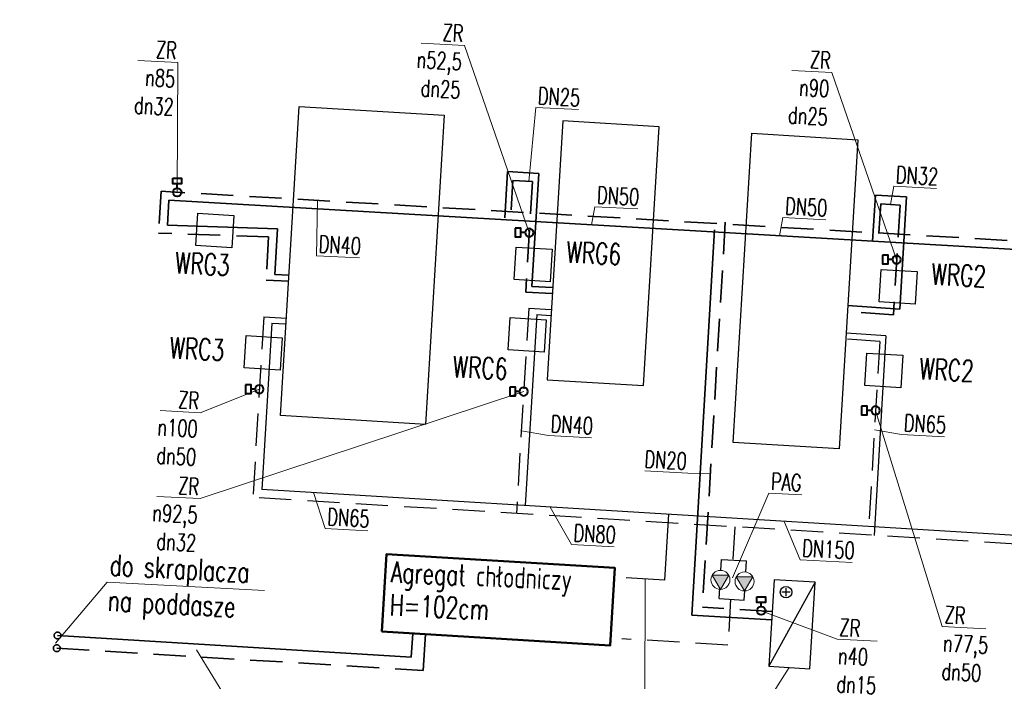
# Model space of a CAD drawing. Header units: centimetres. Extents: x -23924 to 38343, y -27758 to 22869.
# Tile 33 of 256: x -2572 to -1411, y -22128 to -21347. Entities that reach past the tile are written whole.
import ezdxf
from ezdxf import colors
from ezdxf.entities.mleader import LeaderData, LeaderLine
from ezdxf.enums import TextEntityAlignment as Align
from ezdxf.math import Vec2, Vec3

# ---------------------------------------------------------------- set-up
doc = ezdxf.new("R2010")
doc.units = ezdxf.units.CM
doc.linetypes.add('IS-DASHED', pattern=[19.05, 12.7, -6.35])
for name, color, linetype, lineweight in [('IS-armatura CT', 7, 'Continuous', 40), ('IS-centrale', 7, 'Continuous', 30), ('IS-ch-powrot', 122, 'IS-DASHED', 30), ('IS-ch-zasilanie', 132, 'Continuous', 30), ('IS-ch-średnice', 7, 'Continuous', 15), ('IS-co-opis', 7, 'Continuous', 20), ('IS-ct-powrót', 30, 'IS-DASHED', 35), ('IS-ct-zasilanie', 20, 'Continuous', 35), ('IS-CT-średnice', 7, 'Continuous', 15), ('IS-freon', 202, 'Continuous', 35), ('IS-kanalizacja-sanitarna-armatura', 7, 'Continuous', 13)]:
    doc.layers.add(name, color=color, linetype=linetype, lineweight=lineweight)
doc.layers.add('IS-pomoc', color=255, linetype='Continuous', lineweight=0, plot=False)
doc.styles.add('IS', font='simplex.shx', dxfattribs={"width": 0.7})

# ---------------------------------------------------------------- blocks, each defined once
blk = doc.blocks.new('_None')
blk = doc.blocks.new('IS-pompa')
at = {"linetype": 'ByBlock', "lineweight": -2}
blk.add_hatch(color=0, dxfattribs=at).paths.add_polyline_path([(0, 8), (-6.93, -4), (6.93, -4)])
at = {"color": 0, "linetype": 'ByBlock', "lineweight": -2}
blk.add_lwpolyline([(0, 8), (-6.93, -4), (6.93, -4)], close=True, dxfattribs=at)
blk.add_circle((0, 0), 8, dxfattribs=at)
blk = doc.blocks.new('A$C2694125A')
at = {"layer": 'IS-armatura CT', "color": 7, "linetype": 'Continuous', "ltscale": 0.2}
blk.add_line((0, 9.8), (0, 19.6), dxfattribs=at)
blk.add_lwpolyline([(-10.3, 33.1), (10.3, 33.1), (10.3, 19.6), (-10.3, 19.6)], close=True, dxfattribs=at)
blk.add_circle((0, 0), 9.82, dxfattribs=at)

msp = doc.modelspace()

# ---------------------------------------------------------------- linework, layer by layer
at = {"layer": 'IS-centrale'}
for p, q in [((-1634.02, -22011.07), (-1688.6, -22110.26)), ((-1663.45, -22022.79), (-1673.09, -22022.79)), ((-1668.27, -22027.61), (-1668.27, -22017.97))]:
    msp.add_line(p, q, dxfattribs=at)
for points in [[(-2242.59, -21449.86), (-2071.45, -21460.29), (-2093.69, -21825.04), (-2264.82, -21814.61)], [(-1817.85, -21473.79), (-1931.66, -21466.85), (-1950.28, -21772.24), (-1836.47, -21779.18)], [(-1708.54, -21481.41), (-1583.42, -21489.04), (-1605.66, -21853.79), (-1730.78, -21846.17)], [(-2362.28, -21575.72), (-2319.91, -21578.33), (-2322.26, -21616.64), (-2364.64, -21614.03)], [(-1986.51, -21615.71), (-1944.14, -21618.32), (-1946.49, -21656.63), (-1988.87, -21654.02)], [(-1556.02, -21641.99), (-1513.65, -21644.59), (-1516, -21682.91), (-1558.38, -21680.3)], [(-1993.78, -21698.81), (-1951.4, -21701.42), (-1953.76, -21739.74), (-1996.14, -21737.13)], [(-2305.17, -21720.02), (-2262.79, -21722.63), (-2265.15, -21760.95), (-2307.53, -21758.34)], [(-1572.88, -21740.74), (-1530.51, -21743.35), (-1532.86, -21781.66), (-1575.24, -21779.05)], [(-1634.02, -22011.07), (-1682.37, -22008.13), (-1688.6, -22110.26), (-1640.24, -22113.21)]]:
    msp.add_lwpolyline(points, close=True, dxfattribs=at)
at = {"layer": 'IS-centrale', "color": 1, "lineweight": 50, "true_color": 0xec0100}
msp.add_lwpolyline([(-2145.17, -22069.18), (-1875.67, -22085.61), (-1870.1, -21994.28), (-2139.6, -21977.85)], close=True, dxfattribs=at)
at = {"layer": 'IS-centrale'}
msp.add_circle((-1668.27, -22022.79), 6.82, dxfattribs=at)
at = {"layer": 'IS-ch-powrot', "ltscale": 3}
for p, q in [((-2284.43, -21698.05), (-2297.29, -21911.11)), ((-2284.43, -21698.05), (-2257.8, -21699.41)), ((-1971.85, -21687.91), (-1986.47, -21930.06)), ((-1971.85, -21687.91), (-1945.22, -21689.27)), ((-1557.81, -21727.02), (-1597.76, -21724.29)), ((-1557.81, -21727.02), (-1571.37, -21955.37)), ((-1054.05, -21986.91), (-2297.29, -21911.11)), ((-1728.63, -21945.78), (-1730.95, -21985)), ((-1745.1, -21997.14), (-1744.31, -21984.19)), ((-1744.31, -21984.19), (-1714.87, -21985.98)), ((-1715.67, -21999.13), (-1714.87, -21985.98)), ((-1747.13, -22030.45), (-1746.39, -22018.3)), ((-1717.69, -22032.24), (-1717, -22020.98)), ((-1747.13, -22030.45), (-1717.69, -22032.24)), ((-1733.7, -22031.27), (-1736.9, -22085.28)), ((-1736.9, -22085.28), (-1862.22, -22077.85))]:
    msp.add_line(p, q, dxfattribs=at)
at = {"layer": 'IS-ch-zasilanie'}
for p, q in [((-1962.29, -21695.41), (-1975.89, -21920.69)), ((-1962.29, -21695.41), (-1945.65, -21696.26)), ((-2274.86, -21705.54), (-2286.71, -21901.74)), ((-2274.86, -21705.54), (-2258.23, -21706.4)), ((-1550.42, -21720.51), (-1597.33, -21717.3)), ((-1550.42, -21720.51), (-1564.38, -21955.8)), ((-1046.47, -21977.35), (-2286.71, -21901.74)), ((-1806.96, -21930.99), (-1811.55, -22008.48)), ((-1811.55, -22008.48), (-1857.08, -22005.78))]:
    msp.add_line(p, q, dxfattribs=at)
at = {"layer": 'IS-ct-powrót', "ltscale": 3}
for p, q in [((-1990.47, -21537.14), (-1992.57, -21571.62)), ((-1967.6, -21538.53), (-1990.47, -21537.14)), ((-1967.6, -21538.53), (-1975.47, -21668.9)), ((-2405.65, -21549.95), (-2408.63, -21599.27)), ((-1179.38, -21621.2), (-2405.65, -21549.95)), ((-1556.57, -21564.73), (-1558.67, -21599.22)), ((-1533.7, -21566.13), (-1556.57, -21564.73)), ((-1533.7, -21566.13), (-1541.52, -21695.53)), ((-1740.01, -21586.22), (-1766.94, -22040.71)), ((-2278.7, -21603.68), (-2408.63, -21599.27)), ((-2278.7, -21603.68), (-2281.78, -21654.65)), ((-2281.78, -21654.65), (-2255.15, -21656.02)), ((-1975.47, -21668.9), (-1944.08, -21670.51)), ((-1541.52, -21695.53), (-1595.78, -21691.81)), ((-1684.66, -22045.59), (-1766.94, -22040.71))]:
    msp.add_line(p, q, dxfattribs=at)
at = {"layer": 'IS-ct-zasilanie'}
for p, q in [((-1996.84, -21526.73), (-2000.16, -21581.18)), ((-1960.01, -21528.98), (-1996.84, -21526.73)), ((-1960.01, -21528.98), (-1968.06, -21662.27)), ((-1562.95, -21554.32), (-1566.27, -21608.78)), ((-1526.11, -21556.57), (-1562.95, -21554.32)), ((-1526.11, -21556.57), (-1534.11, -21689.02)), ((-2396.27, -21560.54), (-2398.04, -21589.9)), ((-1186.98, -21630.75), (-2396.27, -21560.54)), ((-2268.12, -21594.3), (-2398.04, -21589.9)), ((-2268.12, -21594.3), (-2271.37, -21648.18)), ((-1752.53, -21595.47), (-1779.46, -22049.98)), ((-2271.37, -21648.18), (-2254.73, -21649.03)), ((-1968.06, -21662.27), (-1943.65, -21663.53)), ((-1534.11, -21689.02), (-1595.36, -21684.83)), ((-1685.27, -22055.57), (-1779.46, -22049.98))]:
    msp.add_line(p, q, dxfattribs=at)
at = {"layer": 'IS-freon'}
for p, q in [((-2527.71, -22073.98), (-2110.49, -22099.41)), ((-2110.49, -22099.41), (-2108.78, -22071.4))]:
    msp.add_line(p, q, dxfattribs=at)
at = {"layer": 'IS-freon', "ltscale": 3}
msp.add_line((-2096.43, -22115.3), (-2093.81, -22072.31), dxfattribs=at)
at = {"layer": 'IS-freon', "linetype": 'IS-DASHED', "ltscale": 3}
msp.add_line((-2528.63, -22088.95), (-2096.43, -22115.3), dxfattribs=at)
for centre in [(-2527.71, -22073.98), (-2528.63, -22088.95)]:
    msp.add_circle(centre, 4, dxfattribs=at)

# ---------------------------------------------------------------- block references
at = {"layer": 'IS-kanalizacja-sanitarna-armatura', "xscale": 1.4, "yscale": 1.4, "zscale": 1.4, "rotation": 180}
for p in [(-1745.68, -22008.32), (-1717.25, -22010.21)]:
    msp.add_blockref('IS-pompa', p, dxfattribs=at)
at = {"layer": 'IS-pomoc', "xscale": 0.5, "yscale": 0.5, "zscale": 0.5}
for p in [(-2386.51, -21551.07), (-1697.62, -22044.82)]:
    msp.add_blockref('A$C2694125A', p, dxfattribs=at)
at = {"layer": 'IS-pomoc', "xscale": -0.5, "yscale": 0.5, "zscale": 0.5, "rotation": 90}
for p in [(-1971.23, -21598.69), (-1537.9, -21630.52), (-2289.58, -21783.45), (-1977.78, -21786.17), (-1562.65, -21808.47)]:
    msp.add_blockref('A$C2694125A', p, dxfattribs=at)

# ---------------------------------------------------------------- texts
at = {"layer": 'IS-co-opis', "style": 'IS', "width": 0.7}
for s, p in [('WRG6', (-1927.22, -21621.43)), ('WRG3', (-2389.05, -21634.22)), ('WRG2', (-1496.72, -21647.52)), ('WRC3', (-2395.51, -21734.43)), ('WRC6', (-2061.39, -21756.73)), ('WRC2', (-1511.14, -21759.04)), ('Agregat chłodniczy ', (-2134.34, -21998.69)), ('H=102cm', (-2135.71, -22037.66))]:
    msp.add_text(s, height=25, rotation=357.37233, dxfattribs=at).set_placement(p, align=Align.MIDDLE_LEFT)

# ---------------------------------------------------------------- leaders
at = {"layer": 'IS-ch-średnice'}
ml = msp.add_multileader_mtext('Standard', dxfattribs=at)
ml.set_content('ZR\\Pn92,5\\Pdn32', color=256, style='IS')
ml.set_leader_properties(color=256, linetype='ByLayer', lineweight=-1)
ml.set_arrow_properties(name='NONE')
ml.build(insert=Vec2(0, 0))
ml.multileader.update_dxf_attribs({"text_left_attachment_type": 6, "text_right_attachment_type": 6, "dogleg_length": 0, "arrow_head_size": 0})
ctx = ml.context
ctx.base_point, ctx.char_height, ctx.arrow_head_size, ctx.plane_origin, ctx.plane_x_axis, ctx.plane_y_axis = Vec3(-2457.93, -21907.31), 20, 0, Vec3(-2680.83, -21792.14), Vec3(0.9986295, -0.052336), Vec3(0.052336, 0.9986295)
ctx.left_attachment, ctx.right_attachment, ctx.text_align_type = 6, 6, 2
notes = []
notes.append((ctx, [(0, (1, 1, 0), (-2359.4, -21912.48), (-0.9986295, 0.052336), 0, [(0, [(-1977.49, -21786.17)], 0, [])])]))
ctx.mtext.insert, ctx.mtext.text_direction, ctx.mtext.rotation, ctx.mtext.alignment, ctx.mtext.flow_direction = Vec3(-2360.14, -21888.41), Vec3(0.9986295, -0.052336), 6.2308254, 3, 5
ml = msp.add_multileader_mtext('Standard', dxfattribs=at)
ml.set_content('ZR\\Pn100\\Pdn50', color=256, style='IS')
ml.set_leader_properties(color=256, linetype='ByLayer', lineweight=-1)
ml.set_arrow_properties(name='NONE')
ml.build(insert=Vec2(0, 0))
ml.multileader.update_dxf_attribs({"text_left_attachment_type": 6, "text_right_attachment_type": 6, "dogleg_length": 0, "arrow_head_size": 0})
ctx = ml.context
ctx.base_point, ctx.char_height, ctx.arrow_head_size, ctx.plane_origin, ctx.plane_x_axis, ctx.plane_y_axis = Vec3(-2457.93, -21805.97), 20, 0, Vec3(-2680.83, -21642.79), Vec3(0.9986295, -0.052336), Vec3(0.052336, 0.9986295)
ctx.left_attachment, ctx.right_attachment, ctx.text_align_type = 6, 6, 2
notes.append((ctx, [(0, (1, 1, 0), (-2359.4, -21811.14), (-0.9986295, 0.052336), 0, [(0, [(-2289.58, -21783.45)], 0, [])])]))
ctx.mtext.insert, ctx.mtext.text_direction, ctx.mtext.rotation, ctx.mtext.alignment, ctx.mtext.flow_direction = Vec3(-2360.14, -21787.06), Vec3(0.9986295, -0.052336), 6.2308254, 3, 5
ml = msp.add_multileader_mtext('Standard', dxfattribs=at)
ml.set_content('DN40', color=256, style='IS')
ml.set_leader_properties(color=256, linetype='ByLayer', lineweight=-1)
ml.set_arrow_properties(name='NONE')
ml.build(insert=Vec2(0, 0))
ml.multileader.update_dxf_attribs({"text_left_attachment_type": 6, "text_right_attachment_type": 6, "dogleg_length": 0, "arrow_head_size": 0})
ctx = ml.context
ctx.base_point, ctx.char_height, ctx.arrow_head_size, ctx.plane_origin, ctx.plane_x_axis, ctx.plane_y_axis = Vec3(-1948.5, -21837.99), 20, 0, Vec3(-2141.38, -21661.57), Vec3(0.9986295, -0.052336), Vec3(0.052336, 0.9986295)
ctx.left_attachment, ctx.right_attachment = 6, 6
notes.append((ctx, [(0, (1, 1, 0), (-1948.5, -21837.99), (0.9986295, -0.052336), 0, [(0, [(-1980.58, -21832.42)], 0, [])])]))
ctx.mtext.insert, ctx.mtext.text_direction, ctx.mtext.rotation, ctx.mtext.flow_direction = Vec3(-1945.25, -21814.12), Vec3(0.9986295, -0.052336), 6.2308254, 5
ml = msp.add_multileader_mtext('Standard', dxfattribs=at)
ml.set_content('DN65', color=256, style='IS')
ml.set_leader_properties(color=256, linetype='ByLayer', lineweight=-1)
ml.set_arrow_properties(name='NONE')
ml.build(insert=Vec2(0, 0))
ml.multileader.update_dxf_attribs({"text_left_attachment_type": 6, "text_right_attachment_type": 6, "dogleg_length": 0, "arrow_head_size": 0})
ctx = ml.context
ctx.base_point, ctx.char_height, ctx.arrow_head_size, ctx.plane_origin, ctx.plane_x_axis, ctx.plane_y_axis = Vec3(-1531.93, -21836.85), 20, 0, Vec3(-1724.8, -21660.43), Vec3(0.9986295, -0.052336), Vec3(0.052336, 0.9986295)
ctx.left_attachment, ctx.right_attachment = 6, 6
notes.append((ctx, [(0, (1, 1, 0), (-1531.93, -21836.85), (0.9986295, -0.052336), 0, [(0, [(-1564.01, -21831.29)], 0, [])])]))
ctx.mtext.insert, ctx.mtext.text_direction, ctx.mtext.rotation, ctx.mtext.flow_direction = Vec3(-1528.68, -21812.99), Vec3(0.9986295, -0.052336), 6.2308254, 5
ml = msp.add_multileader_mtext('Standard', dxfattribs=at)
ml.set_content('ZR\\Pn77,5\\Pdn50', color=256, style='IS')
ml.set_leader_properties(color=256, linetype='ByLayer', lineweight=-1)
ml.set_arrow_properties(name='NONE')
ml.build(insert=Vec2(0, 0))
ml.multileader.update_dxf_attribs({"text_left_attachment_type": 6, "text_right_attachment_type": 6, "dogleg_length": 0, "arrow_head_size": 0})
ctx = ml.context
ctx.base_point, ctx.char_height, ctx.arrow_head_size, ctx.plane_origin, ctx.plane_x_axis, ctx.plane_y_axis = Vec3(-1483.96, -22063.27), 20, 0, Vec3(-1662.41, -21902.42), Vec3(0.9986295, -0.052336), Vec3(0.052336, 0.9986295)
ctx.left_attachment, ctx.right_attachment = 6, 6
notes.append((ctx, [(0, (1, 1, 0), (-1483.96, -22063.27), (0.9986295, -0.052336), 0, [(0, [(-1562.65, -21808.47)], 0, [])])]))
ctx.mtext.insert, ctx.mtext.text_direction, ctx.mtext.rotation, ctx.mtext.flow_direction = Vec3(-1480.7, -22039.41), Vec3(0.9986295, -0.052336), 6.2308254, 5
ml = msp.add_multileader_mtext('Standard', dxfattribs=at)
ml.set_content('PAG', color=256, style='IS')
ml.set_leader_properties(color=256, linetype='ByLayer', lineweight=-1)
ml.set_arrow_properties(name='NONE')
ml.build(insert=Vec2(0, 0))
ml.multileader.update_dxf_attribs({"text_left_attachment_type": 6, "text_right_attachment_type": 6, "dogleg_length": 0, "arrow_head_size": 0})
ctx = ml.context
ctx.base_point, ctx.char_height, ctx.arrow_head_size, ctx.plane_origin, ctx.plane_x_axis, ctx.plane_y_axis = Vec3(-1688.67, -21905.95), 20, 0, Vec3(-1881.54, -21729.53), Vec3(0.9986295, -0.052336), Vec3(0.052336, 0.9986295)
ctx.left_attachment, ctx.right_attachment = 6, 6
notes.append((ctx, [(0, (1, 1, 0), (-1688.67, -21905.95), (0.9986295, -0.052336), 0, [(0, [(-1731.55, -22005.75)], 0, [])])]))
ctx.mtext.insert, ctx.mtext.text_direction, ctx.mtext.rotation, ctx.mtext.flow_direction = Vec3(-1685.42, -21882.09), Vec3(0.9986295, -0.052336), 6.2308254, 5
ml = msp.add_multileader_mtext('Standard', dxfattribs=at)
ml.set_content('DN65', color=256, style='IS')
ml.set_leader_properties(color=256, linetype='ByLayer', lineweight=-1)
ml.set_arrow_properties(name='NONE')
ml.build(insert=Vec2(0, 0))
ml.multileader.update_dxf_attribs({"text_left_attachment_type": 6, "text_right_attachment_type": 6, "dogleg_length": 0, "arrow_head_size": 0})
ctx = ml.context
ctx.base_point, ctx.char_height, ctx.arrow_head_size, ctx.plane_origin, ctx.plane_x_axis, ctx.plane_y_axis = Vec3(-2212.07, -21947.65), 20, 0, Vec3(-2419.95, -21794.23), Vec3(0.9986295, -0.052336), Vec3(0.052336, 0.9986295)
ctx.left_attachment, ctx.right_attachment = 6, 6
notes.append((ctx, [(0, (1, 1, 0), (-2212.07, -21947.65), (0.9986295, -0.052336), 0, [(0, [(-2225.96, -21905.44)], 0, [])])]))
ctx.mtext.insert, ctx.mtext.text_direction, ctx.mtext.rotation, ctx.mtext.flow_direction = Vec3(-2208.82, -21923.79), Vec3(0.9986295, -0.052336), 6.2308254, 5
ml = msp.add_multileader_mtext('Standard', dxfattribs=at)
ml.set_content('DN80', color=256, style='IS')
ml.set_leader_properties(color=256, linetype='ByLayer', lineweight=-1)
ml.set_arrow_properties(name='NONE')
ml.build(insert=Vec2(0, 0))
ml.multileader.update_dxf_attribs({"text_left_attachment_type": 6, "text_right_attachment_type": 6, "dogleg_length": 0, "arrow_head_size": 0})
ctx = ml.context
ctx.base_point, ctx.char_height, ctx.arrow_head_size, ctx.plane_origin, ctx.plane_x_axis, ctx.plane_y_axis = Vec3(-1921.6, -21966.69), 20, 0, Vec3(-2140.47, -21811.27), Vec3(0.9986295, -0.052336), Vec3(0.052336, 0.9986295)
ctx.left_attachment, ctx.right_attachment = 6, 6
notes.append((ctx, [(0, (1, 1, 0), (-1921.6, -21966.69), (0.9986295, -0.052336), 0, [(0, [(-1946.48, -21922.48)], 0, [])])]))
ctx.mtext.insert, ctx.mtext.text_direction, ctx.mtext.rotation, ctx.mtext.flow_direction = Vec3(-1918.34, -21942.83), Vec3(0.9986295, -0.052336), 6.2308254, 5
ml = msp.add_multileader_mtext('Standard', dxfattribs=at)
ml.set_content('DN150', color=256, style='IS')
ml.set_leader_properties(color=256, linetype='ByLayer', lineweight=-1)
ml.set_arrow_properties(name='NONE')
ml.build(insert=Vec2(0, 0))
ml.multileader.update_dxf_attribs({"text_left_attachment_type": 6, "text_right_attachment_type": 6, "dogleg_length": 0, "arrow_head_size": 0})
ctx = ml.context
ctx.base_point, ctx.char_height, ctx.arrow_head_size, ctx.plane_origin, ctx.plane_x_axis, ctx.plane_y_axis = Vec3(-1651.74, -21984.51), 20, 0, Vec3(-1864.61, -21828.09), Vec3(0.9986295, -0.052336), Vec3(0.052336, 0.9986295)
ctx.left_attachment, ctx.right_attachment = 6, 6
notes.append((ctx, [(0, (1, 1, 0), (-1651.74, -21984.51), (0.9986295, -0.052336), 0, [(0, [(-1670.62, -21939.3)], 0, [])])]))
ctx.mtext.insert, ctx.mtext.text_direction, ctx.mtext.rotation, ctx.mtext.flow_direction = Vec3(-1648.48, -21960.65), Vec3(0.9986295, -0.052336), 6.2308254, 5
ml = msp.add_multileader_mtext('Standard', dxfattribs=at)
ml.set_content('DN150', color=256, style='IS')
ml.set_leader_properties(color=256, linetype='ByLayer', lineweight=-1)
ml.set_arrow_properties(name='NONE')
ml.build(insert=Vec2(0, 0))
ml.multileader.update_dxf_attribs({"text_left_attachment_type": 6, "text_right_attachment_type": 6, "dogleg_length": 0, "arrow_head_size": 0})
ctx = ml.context
ctx.base_point, ctx.char_height, ctx.arrow_head_size, ctx.plane_origin, ctx.plane_x_axis, ctx.plane_y_axis = Vec3(-1835.43, -22222.17), 20, 0, Vec3(-2028.3, -21895.92), Vec3(0.9986295, -0.052336), Vec3(0.052336, 0.9986295)
ctx.left_attachment, ctx.right_attachment = 6, 6
notes.append((ctx, [(0, (1, 1, 0), (-1835.43, -22222.17), (0.9986295, -0.052336), 0, [(0, [(-1834.31, -22007.13)], 0, [])])]))
ctx.mtext.insert, ctx.mtext.text_direction, ctx.mtext.rotation, ctx.mtext.flow_direction = Vec3(-1832.18, -22198.31), Vec3(0.9986295, -0.052336), 6.2308254, 5
at = {"layer": 'IS-co-opis'}
ml = msp.add_multileader_mtext('Standard', dxfattribs=at)
ml.set_content('do skraplacza na poddasze', color=256, style='IS')
ml.set_leader_properties(color=256, linetype='ByLayer', lineweight=-1)
ml.set_arrow_properties(name='NONE')
ml.build(insert=Vec2(0, 0))
ml.multileader.update_dxf_attribs({"text_left_attachment_type": 6, "text_right_attachment_type": 6, "dogleg_length": 0, "arrow_head_size": 0})
ctx = ml.context
ctx.base_point, ctx.char_height, ctx.arrow_head_size, ctx.plane_origin, ctx.plane_x_axis, ctx.plane_y_axis = Vec3(-2469.21, -22011.22), 25, 0, Vec3(-2136.59, -21560.49), Vec3(0.9986295, -0.052336), Vec3(0.052336, 0.9986295)
ctx.left_attachment, ctx.right_attachment = 6, 6
notes.append((ctx, [(0, (1, 1, 0), (-2469.21, -22011.22), (0.9986295, -0.052336), 0, [(0, [(-2530.14, -22082.87)], 0, [])])]))
ctx.mtext.insert, ctx.mtext.text_direction, ctx.mtext.rotation, ctx.mtext.width, ctx.mtext.flow_direction = Vec3(-2465.46, -21978.04), Vec3(0.9986295, -0.052336), 6.2308254, 182.0615, 5
ml = msp.add_multileader_mtext('Standard', dxfattribs=at)
ml.set_content('przewody freonowe do wymiany', color=256, style='IS')
ml.set_leader_properties(color=256, linetype='ByLayer', lineweight=-1)
ml.set_arrow_properties(name='NONE')
ml.build(insert=Vec2(0, 0))
ml.multileader.update_dxf_attribs({"text_left_attachment_type": 6, "text_right_attachment_type": 6, "dogleg_length": 0, "arrow_head_size": 0})
ctx = ml.context
ctx.base_point, ctx.char_height, ctx.arrow_head_size, ctx.plane_origin, ctx.plane_x_axis, ctx.plane_y_axis = Vec3(-2299.74, -22195.01), 25, 0, Vec3(-1967.12, -21744.28), Vec3(0.9986295, -0.052336), Vec3(0.052336, 0.9986295)
ctx.left_attachment, ctx.right_attachment = 6, 6
notes.append((ctx, [(0, (1, 1, 0), (-2299.74, -22195.01), (0.9986295, -0.052336), 0, [(0, [(-2363.67, -22090.67)], 0, [])])]))
ctx.mtext.insert, ctx.mtext.text_direction, ctx.mtext.rotation, ctx.mtext.width, ctx.mtext.flow_direction = Vec3(-2296, -22161.83), Vec3(0.9986295, -0.052336), 6.2308254, 182.0615, 5
ml = msp.add_multileader_mtext('Standard', dxfattribs=at)
ml.set_content('nagrzewnica strefowa\\PQ=5,75kW', color=256, style='IS')
ml.set_leader_properties(color=256, linetype='ByLayer', lineweight=-1)
ml.set_arrow_properties(name='NONE')
ml.build(insert=Vec2(0, 0))
ml.multileader.update_dxf_attribs({"text_left_attachment_type": 6, "text_right_attachment_type": 6, "dogleg_length": 0, "arrow_head_size": 0})
ctx = ml.context
ctx.base_point, ctx.char_height, ctx.arrow_head_size, ctx.plane_origin, ctx.plane_x_axis, ctx.plane_y_axis = Vec3(-2156.18, -22417.8), 25, 0, Vec3(-1760.87, -21948.35), Vec3(0.9986295, -0.052336), Vec3(0.052336, 0.9986295)
ctx.left_attachment, ctx.right_attachment, ctx.text_align_type = 6, 6, 2
notes.append((ctx, [(0, (1, 1, 0), (-1871.74, -22432.71), (-0.9986295, 0.052336), 0, [(0, [(-1664.42, -22111.73)], 0, [])])]))
ctx.mtext.insert, ctx.mtext.text_direction, ctx.mtext.rotation, ctx.mtext.alignment, ctx.mtext.flow_direction = Vec3(-1872.17, -22402.65), Vec3(0.9986295, -0.052336), 6.2308254, 3, 5
at = {"layer": 'IS-CT-średnice'}
ml = msp.add_multileader_mtext('Standard', dxfattribs=at)
ml.set_content('ZR\\Pn52,5\\Pdn25', color=256, style='IS')
ml.set_leader_properties(color=256, linetype='ByLayer', lineweight=-1)
ml.set_arrow_properties(name='NONE')
ml.build(insert=Vec2(0, 0))
ml.multileader.update_dxf_attribs({"text_left_attachment_type": 6, "text_right_attachment_type": 6, "dogleg_length": 0, "arrow_head_size": 0})
ctx = ml.context
ctx.base_point, ctx.char_height, ctx.arrow_head_size, ctx.plane_origin, ctx.plane_x_axis, ctx.plane_y_axis = Vec3(-2146.13, -21372.74), 20, 0, Vec3(-2369.03, -21209.56), Vec3(0.9986295, -0.052336), Vec3(0.052336, 0.9986295)
ctx.left_attachment, ctx.right_attachment, ctx.text_align_type = 6, 6, 2
notes.append((ctx, [(0, (1, 1, 0), (-2047.6, -21377.9), (-0.9986295, 0.052336), 0, [(0, [(-1971.23, -21598.69)], 0, [])])]))
ctx.mtext.insert, ctx.mtext.text_direction, ctx.mtext.rotation, ctx.mtext.alignment, ctx.mtext.flow_direction = Vec3(-2048.34, -21353.83), Vec3(0.9986295, -0.052336), 6.2308254, 3, 5
ml = msp.add_multileader_mtext('Standard', dxfattribs=at)
ml.set_content('ZR\\Pn85\\Pdn32', color=256, style='IS')
ml.set_leader_properties(color=256, linetype='ByLayer', lineweight=-1)
ml.set_arrow_properties(name='NONE')
ml.build(insert=Vec2(0, 0))
ml.multileader.update_dxf_attribs({"text_left_attachment_type": 6, "text_right_attachment_type": 6, "dogleg_length": 0, "arrow_head_size": 0})
ctx = ml.context
ctx.base_point, ctx.char_height, ctx.arrow_head_size, ctx.plane_origin, ctx.plane_x_axis, ctx.plane_y_axis = Vec3(-2484.35, -21392.92), 20, 0, Vec3(-2657.21, -21229.74), Vec3(0.9986295, -0.052336), Vec3(0.052336, 0.9986295)
ctx.left_attachment, ctx.right_attachment, ctx.text_align_type = 6, 6, 2
notes.append((ctx, [(0, (1, 1, 0), (-2385.82, -21398.09), (-0.9986295, 0.052336), 0, [(0, [(-2386.51, -21551.07)], 0, [])])]))
ctx.mtext.insert, ctx.mtext.text_direction, ctx.mtext.rotation, ctx.mtext.alignment, ctx.mtext.flow_direction = Vec3(-2386.56, -21374.01), Vec3(0.9986295, -0.052336), 6.2308254, 3, 5
ml = msp.add_multileader_mtext('Standard', dxfattribs=at)
ml.set_content('ZR\\Pn90\\Pdn25', color=256, style='IS')
ml.set_leader_properties(color=256, linetype='ByLayer', lineweight=-1)
ml.set_arrow_properties(name='NONE')
ml.build(insert=Vec2(0, 0))
ml.multileader.update_dxf_attribs({"text_left_attachment_type": 6, "text_right_attachment_type": 6, "dogleg_length": 0, "arrow_head_size": 0})
ctx = ml.context
ctx.base_point, ctx.char_height, ctx.arrow_head_size, ctx.plane_origin, ctx.plane_x_axis, ctx.plane_y_axis = Vec3(-1712.8, -21404.56), 20, 0, Vec3(-1935.7, -21241.39), Vec3(0.9986295, -0.052336), Vec3(0.052336, 0.9986295)
ctx.left_attachment, ctx.right_attachment, ctx.text_align_type = 6, 6, 2
notes.append((ctx, [(0, (1, 1, 0), (-1614.27, -21409.73), (-0.9986295, 0.052336), 0, [(0, [(-1537.9, -21630.52)], 0, [])])]))
ctx.mtext.insert, ctx.mtext.text_direction, ctx.mtext.rotation, ctx.mtext.alignment, ctx.mtext.flow_direction = Vec3(-1615.01, -21385.66), Vec3(0.9986295, -0.052336), 6.2308254, 3, 5
ml = msp.add_multileader_mtext('Standard', dxfattribs=at)
ml.set_content('DN25', color=256, style='IS')
ml.set_leader_properties(color=256, linetype='ByLayer', lineweight=-1)
ml.set_arrow_properties(name='NONE')
ml.build(insert=Vec2(0, 0))
ml.multileader.update_dxf_attribs({"text_left_attachment_type": 6, "text_right_attachment_type": 6, "dogleg_length": 0, "arrow_head_size": 0})
ctx = ml.context
ctx.base_point, ctx.char_height, ctx.arrow_head_size, ctx.plane_origin, ctx.plane_x_axis, ctx.plane_y_axis = Vec3(-1963.58, -21450.98), 20, 0, Vec3(-2156.45, -21274.56), Vec3(0.9986295, -0.052336), Vec3(0.052336, 0.9986295)
ctx.left_attachment, ctx.right_attachment = 6, 6
notes.append((ctx, [(0, (1, 1, 0), (-1963.58, -21450.98), (0.9986295, -0.052336), 0, [(0, [(-1971.76, -21538.28)], 0, [])])]))
ctx.mtext.insert, ctx.mtext.text_direction, ctx.mtext.rotation, ctx.mtext.flow_direction = Vec3(-1960.33, -21427.11), Vec3(0.9986295, -0.052336), 6.2308254, 5
ml = msp.add_multileader_mtext('Standard', dxfattribs=at)
ml.set_content('DN32', color=256, style='IS')
ml.set_leader_properties(color=256, linetype='ByLayer', lineweight=-1)
ml.set_arrow_properties(name='NONE')
ml.build(insert=Vec2(0, 0))
ml.multileader.update_dxf_attribs({"text_left_attachment_type": 6, "text_right_attachment_type": 6, "dogleg_length": 0, "arrow_head_size": 0})
ctx = ml.context
ctx.base_point, ctx.char_height, ctx.arrow_head_size, ctx.plane_origin, ctx.plane_x_axis, ctx.plane_y_axis = Vec3(-1541.23, -21544.05), 20, 0, Vec3(-1734.1, -21367.63), Vec3(0.9986295, -0.052336), Vec3(0.052336, 0.9986295)
ctx.left_attachment, ctx.right_attachment = 6, 6
notes.append((ctx, [(0, (1, 1, 0), (-1541.23, -21544.05), (0.9986295, -0.052336), 0, [(0, [(-1545.14, -21565.43)], 0, [])])]))
ctx.mtext.insert, ctx.mtext.text_direction, ctx.mtext.rotation, ctx.mtext.flow_direction = Vec3(-1537.97, -21520.19), Vec3(0.9986295, -0.052336), 6.2308254, 5
ml = msp.add_multileader_mtext('Standard', dxfattribs=at)
ml.set_content('DN50', color=256, style='IS')
ml.set_leader_properties(color=256, linetype='ByLayer', lineweight=-1)
ml.set_arrow_properties(name='NONE')
ml.build(insert=Vec2(0, 0))
ml.multileader.update_dxf_attribs({"text_left_attachment_type": 6, "text_right_attachment_type": 6, "dogleg_length": 0, "arrow_head_size": 0})
ctx = ml.context
ctx.base_point, ctx.char_height, ctx.arrow_head_size, ctx.plane_origin, ctx.plane_x_axis, ctx.plane_y_axis = Vec3(-1893.9, -21568.11), 20, 0, Vec3(-2086.77, -21391.69), Vec3(0.9986295, -0.052336), Vec3(0.052336, 0.9986295)
ctx.left_attachment, ctx.right_attachment = 6, 6
notes.append((ctx, [(0, (1, 1, 0), (-1893.9, -21568.11), (0.9986295, -0.052336), 0, [(0, [(-1897.81, -21589.48)], 0, [])])]))
ctx.mtext.insert, ctx.mtext.text_direction, ctx.mtext.rotation, ctx.mtext.flow_direction = Vec3(-1890.65, -21544.24), Vec3(0.9986295, -0.052336), 6.2308254, 5
ml = msp.add_multileader_mtext('Standard', dxfattribs=at)
ml.set_content('DN50', color=256, style='IS')
ml.set_leader_properties(color=256, linetype='ByLayer', lineweight=-1)
ml.set_arrow_properties(name='NONE')
ml.build(insert=Vec2(0, 0))
ml.multileader.update_dxf_attribs({"text_left_attachment_type": 6, "text_right_attachment_type": 6, "dogleg_length": 0, "arrow_head_size": 0})
ctx = ml.context
ctx.base_point, ctx.char_height, ctx.arrow_head_size, ctx.plane_origin, ctx.plane_x_axis, ctx.plane_y_axis = Vec3(-1672.01, -21580.99), 20, 0, Vec3(-1864.88, -21404.57), Vec3(0.9986295, -0.052336), Vec3(0.052336, 0.9986295)
ctx.left_attachment, ctx.right_attachment = 6, 6
notes.append((ctx, [(0, (1, 1, 0), (-1672.01, -21580.99), (0.9986295, -0.052336), 0, [(0, [(-1675.92, -21602.37)], 0, [])])]))
ctx.mtext.insert, ctx.mtext.text_direction, ctx.mtext.rotation, ctx.mtext.flow_direction = Vec3(-1668.76, -21557.13), Vec3(0.9986295, -0.052336), 6.2308254, 5
ml = msp.add_multileader_mtext('Standard', dxfattribs=at)
ml.set_content('DN40', color=256, style='IS')
ml.set_leader_properties(color=256, linetype='ByLayer', lineweight=-1)
ml.set_arrow_properties(name='NONE')
ml.build(insert=Vec2(0, 0))
ml.multileader.update_dxf_attribs({"text_left_attachment_type": 6, "text_right_attachment_type": 6, "dogleg_length": 0, "arrow_head_size": 0})
ctx = ml.context
ctx.base_point, ctx.char_height, ctx.arrow_head_size, ctx.plane_origin, ctx.plane_x_axis, ctx.plane_y_axis = Vec3(-2222.23, -21625.88), 20, 0, Vec3(-2415.1, -21449.46), Vec3(0.9986295, -0.052336), Vec3(0.052336, 0.9986295)
ctx.left_attachment, ctx.right_attachment = 6, 6
notes.append((ctx, [(0, (1, 1, 0), (-2222.23, -21625.88), (0.9986295, -0.052336), 0, [(0, [(-2221.11, -21560.68)], 0, [])])]))
ctx.mtext.insert, ctx.mtext.text_direction, ctx.mtext.rotation, ctx.mtext.flow_direction = Vec3(-2218.97, -21602.02), Vec3(0.9986295, -0.052336), 6.2308254, 5
ml = msp.add_multileader_mtext('Standard', dxfattribs=at)
ml.set_content('DN20', color=256, style='IS')
ml.set_leader_properties(color=256, linetype='ByLayer', lineweight=-1)
ml.set_arrow_properties(name='NONE')
ml.build(insert=Vec2(0, 0))
ml.multileader.update_dxf_attribs({"text_left_attachment_type": 6, "text_right_attachment_type": 6, "dogleg_length": 0, "arrow_head_size": 0})
ctx = ml.context
ctx.base_point, ctx.char_height, ctx.arrow_head_size, ctx.plane_origin, ctx.plane_x_axis, ctx.plane_y_axis = Vec3(-1839.41, -21879.59), 20, 0, Vec3(-2032.28, -21703.17), Vec3(0.9986295, -0.052336), Vec3(0.052336, 0.9986295)
ctx.left_attachment, ctx.right_attachment, ctx.text_align_type = 6, 6, 2
notes.append((ctx, [(1, (1, 1, 0), (-1784.15, -21882.48), (-0.9986295, 0.052336), 0, [(0, [(-1757.61, -21883.21)], 0, [])])]))
ctx.mtext.insert, ctx.mtext.text_direction, ctx.mtext.rotation, ctx.mtext.alignment, ctx.mtext.flow_direction = Vec3(-1784.89, -21858.41), Vec3(0.9986295, -0.052336), 6.2308254, 3, 5
ml = msp.add_multileader_mtext('Standard', dxfattribs=at)
ml.set_content('ZR\\Pn40\\Pdn15', color=256, style='IS')
ml.set_leader_properties(color=256, linetype='ByLayer', lineweight=-1)
ml.set_arrow_properties(name='NONE')
ml.build(insert=Vec2(0, 0))
ml.multileader.update_dxf_attribs({"text_left_attachment_type": 6, "text_right_attachment_type": 6, "dogleg_length": 0, "arrow_head_size": 0})
ctx = ml.context
ctx.base_point, ctx.char_height, ctx.arrow_head_size, ctx.plane_origin, ctx.plane_x_axis, ctx.plane_y_axis = Vec3(-1607.88, -22078.14), 20, 0, Vec3(-1968.33, -21723.49), Vec3(0.9986295, -0.052336), Vec3(0.052336, 0.9986295)
ctx.left_attachment, ctx.right_attachment = 6, 6
notes.append((ctx, [(0, (1, 1, 0), (-1607.88, -22078.14), (0.9986295, -0.052336), 0, [(0, [(-1697.62, -22044.82)], 0, [])])]))
ctx.mtext.insert, ctx.mtext.text_direction, ctx.mtext.rotation, ctx.mtext.flow_direction = Vec3(-1604.63, -22054.27), Vec3(0.9986295, -0.052336), 6.2308254, 5
for ctx, leaders in notes:
    for number, flags, end, landing, length, lines in leaders:
        leader = LeaderData()
        leader.index, (leader.has_last_leader_line, leader.has_dogleg_vector, leader.attachment_direction) = number, flags
        leader.last_leader_point, leader.dogleg_vector, leader.dogleg_length = Vec3(end), Vec3(landing), length
        for number, points, colour, breaks in lines:
            line = LeaderLine()
            line.index, line.vertices, line.color, line.breaks = number, Vec3.list(points), colors.encode_raw_color(colour), breaks
            leader.lines.append(line)
        ctx.leaders.append(leader)

doc.saveas('drawing.dxf')
